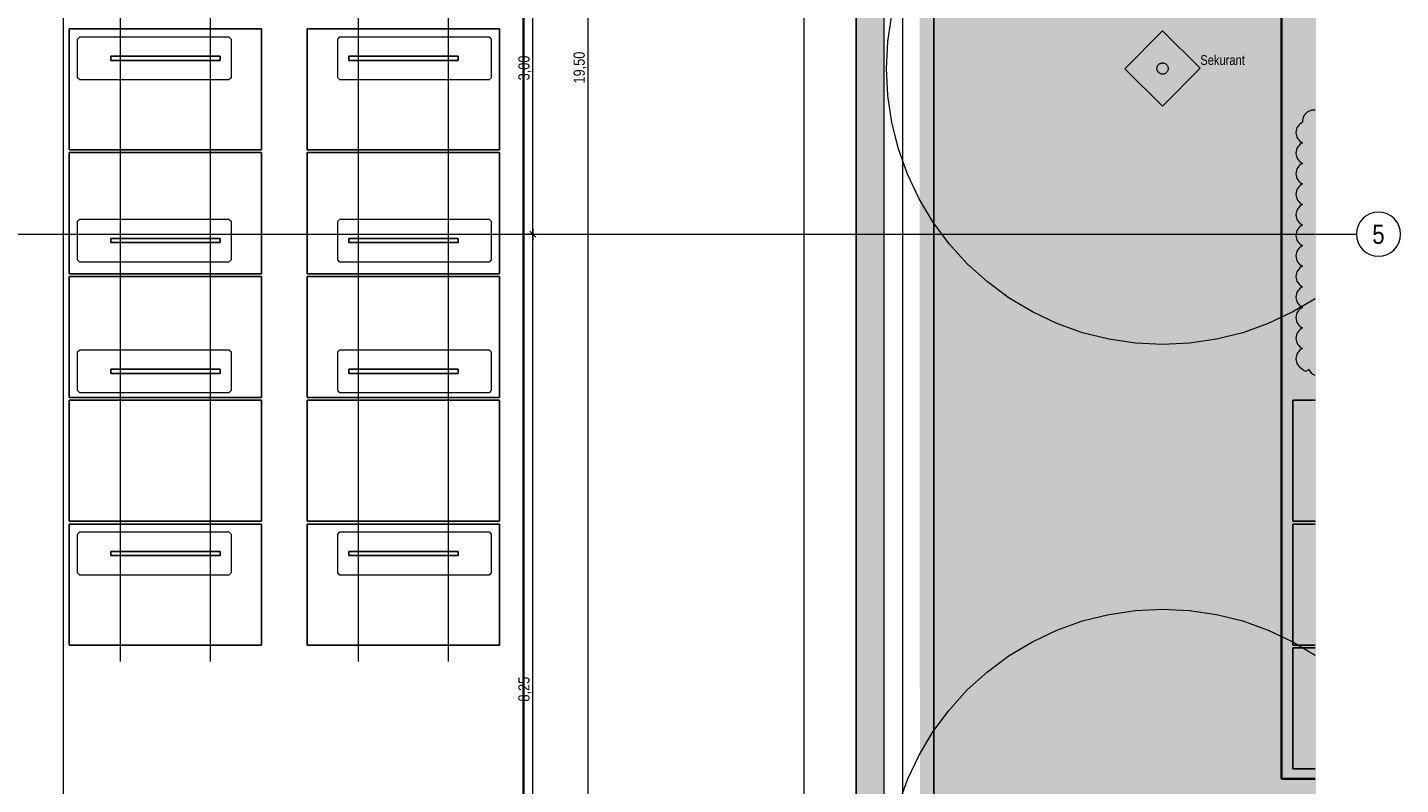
# Model space of a CAD drawing. Extents: x -720 to 300, y 62 to 1112.
# Tile 25 of 50: x -157 to 92, y 450 to 587. Entities that reach past the tile are written whole.
import ezdxf
from ezdxf.enums import TextEntityAlignment as Align
from ezdxf.lldxf.tags import DXFTag

# ---------------------------------------------------------------- set-up
doc = ezdxf.new("R2010")
doc.units = 0
doc.layers.get('0').update_dxf_attribs({"lineweight": 13})
for name, color, linetype, lineweight, true_color in [('30 -36 Dächer- 3 Dachbeläge', 9, 'Continuous', 15, 0x808080), ('30 -36 Dächer- 3 Dachbeläge Gründach', 9, 'Continuous', 9, 0x808080), ('70 -76 Bemaßung- 2 Allgemein', 9, 'Continuous', 5, 0x808080), ('70 -77 Revision- 2 Wolken', 7, 'Continuous', 18, 0x944cff), ('E_ST_Tragsystem', 7, 'Continuous', 18, 0x006666), ('iwb_Layout Achsbezeichung', 1, 'Continuous', 13, 0xff0000), ('iwb_Layout BA_Markierung', 7, 'Continuous', 9, 0xbadcdc), ('Modules', 7, 'Continuous', 25, 0xffa500)]:
    doc.layers.add(name, color=color, linetype=linetype, lineweight=lineweight, true_color=true_color)
for name, color, linetype, lineweight in [('30 -36 Dächer- 9 Sonstiges zur KG360', 7, 'grob-A06DNB30MF', 9), ('3_Solarbase', 7, 'Continuous', 25), ('70 -71 Achsen- 1 Gebäudeachsen', 7, 'STRICHPUNKT2-A06DNB31MF', 18), ('E_PV_Aufstellzone', 7, 'grob', 35)]:
    doc.layers.add(name, color=color, linetype=linetype, lineweight=lineweight)
doc.styles.get("Standard").update_dxf_attribs({"font": 'ARIALN.TTF'})
tags = doc.linetypes.add('grob', pattern=[14, 3, -8, 3]).pattern_tags.tags
tags[8:9] = [DXFTag(74, 4), DXFTag(75, 0), DXFTag(340, '0'), DXFTag(46, 0.0), DXFTag(50, 0.0), DXFTag(44, 0.0), DXFTag(45, 0.0)]
tags[6:7] = [DXFTag(74, 4), DXFTag(75, 0), DXFTag(340, '0'), DXFTag(46, 0.0), DXFTag(50, 0.0), DXFTag(44, 0.0), DXFTag(45, 0.0)]
tags[4:5] = [DXFTag(74, 4), DXFTag(75, 0), DXFTag(340, '0'), DXFTag(46, 0.0), DXFTag(50, 0.0), DXFTag(44, 0.0), DXFTag(45, 0.0)]
tags = doc.linetypes.add('grob-A06DNB30MF', pattern=[14, 3, -8, 3]).pattern_tags.tags
tags[8:9] = [DXFTag(74, 4), DXFTag(75, 0), DXFTag(340, '0'), DXFTag(46, 0.0), DXFTag(50, 0.0), DXFTag(44, 0.0), DXFTag(45, 0.0)]
tags[6:7] = [DXFTag(74, 4), DXFTag(75, 0), DXFTag(340, '0'), DXFTag(46, 0.0), DXFTag(50, 0.0), DXFTag(44, 0.0), DXFTag(45, 0.0)]
tags[4:5] = [DXFTag(74, 4), DXFTag(75, 0), DXFTag(340, '0'), DXFTag(46, 0.0), DXFTag(50, 0.0), DXFTag(44, 0.0), DXFTag(45, 0.0)]
tags = doc.linetypes.add('STRICHPUNKT2', pattern=[12.7, 6.35, -3.175, 0, -3.175]).pattern_tags.tags
tags[10:11] = [DXFTag(74, 4), DXFTag(75, 0), DXFTag(340, '0'), DXFTag(46, 0.0), DXFTag(50, 0.0), DXFTag(44, 0.0), DXFTag(45, 0.0)]
tags[8:9] = [DXFTag(74, 4), DXFTag(75, 0), DXFTag(340, '0'), DXFTag(46, 0.0), DXFTag(50, 0.0), DXFTag(44, 0.0), DXFTag(45, 0.0)]
tags[6:7] = [DXFTag(74, 4), DXFTag(75, 0), DXFTag(340, '0'), DXFTag(46, 0.0), DXFTag(50, 0.0), DXFTag(44, 0.0), DXFTag(45, 0.0)]
tags[4:5] = [DXFTag(74, 4), DXFTag(75, 0), DXFTag(340, '0'), DXFTag(46, 0.0), DXFTag(50, 0.0), DXFTag(44, 0.0), DXFTag(45, 0.0)]
tags = doc.linetypes.add('STRICHPUNKT2-A06DNB31MF', pattern=[12.7, 6.35, -3.175, 0, -3.175]).pattern_tags.tags
tags[10:11] = [DXFTag(74, 4), DXFTag(75, 0), DXFTag(340, '0'), DXFTag(46, 0.0), DXFTag(50, 0.0), DXFTag(44, 0.0), DXFTag(45, 0.0)]
tags[8:9] = [DXFTag(74, 4), DXFTag(75, 0), DXFTag(340, '0'), DXFTag(46, 0.0), DXFTag(50, 0.0), DXFTag(44, 0.0), DXFTag(45, 0.0)]
tags[6:7] = [DXFTag(74, 4), DXFTag(75, 0), DXFTag(340, '0'), DXFTag(46, 0.0), DXFTag(50, 0.0), DXFTag(44, 0.0), DXFTag(45, 0.0)]
tags[4:5] = [DXFTag(74, 4), DXFTag(75, 0), DXFTag(340, '0'), DXFTag(46, 0.0), DXFTag(50, 0.0), DXFTag(44, 0.0), DXFTag(45, 0.0)]

# ---------------------------------------------------------------- blocks, each defined once
blk = doc.blocks.new('Polygon-A06DNB2UMF')
at = {"color": 0, "linetype": 'ByBlock', "lineweight": -2, "ltscale": 0.13}
blk.add_solid([(4.85, 86.71), (4.69, 1083.81), (76.5, 86.52), (76.5, 1083.81)], dxfattribs=at)
blk = doc.blocks.new('Referenz-A06DNB32MF')
at = {"layer": '30 -36 Dächer- 3 Dachbeläge', "color": 0, "linetype": 'Continuous', "ltscale": 0.15}
for p, q in [((-6.75, 376.51), (-6.75, 783.31)), ((-1.75, 767.71), (-1.75, 381.51))]:
    blk.add_line(p, q, dxfattribs=at)
at = {"layer": '30 -36 Dächer- 3 Dachbeläge', "color": 0, "linetype": 'Continuous', "lineweight": 9, "ltscale": 0.13}
for p, q in [((-1.75, 778.31), (-1.75, 381.51)), ((7.35, 390.61), (7.35, 769.21))]:
    blk.add_line(p, q, dxfattribs=at)
at = {"layer": '30 -36 Dächer- 3 Dachbeläge', "color": 0, "lineweight": 9}
for p, q in [((-6.75, 764.11), (-6.75, 376.51)), ((-16.15, 223.71), (-16.15, 754.51))]:
    blk.add_line(p, q, dxfattribs=at)
at = {"layer": '30 -36 Dächer- 3 Dachbeläge', "color": 0, "linetype": 'Continuous', "lineweight": 0, "ltscale": 0.13}
for points in [[(-6.75, 783.31), (-1.75, 778.31), (-6.75, 376.51)], [(-1.75, 778.31), (-6.75, 376.51), (-1.75, 381.51)]]:
    blk.add_solid(points, dxfattribs=at)
at = {"layer": '30 -36 Dächer- 3 Dachbeläge Gründach', "color": 0, "linetype": 'Continuous', "ltscale": 0.13}
for p, q in [((7.35, 769.21), (7.35, 390.61)), ((-16.15, 376.51), (-16.15, 760.91))]:
    blk.add_line(p, q, dxfattribs=at)
at = {"layer": '30 -36 Dächer- 9 Sonstiges zur KG360', "color": 0, "linetype": 'grob-A06DNB30MF', "lineweight": 5, "ltscale": 0.13}
for p, q in [((-1.01, 584.81), (-0.29, 589.67)), ((-1.25, 579.91), (-1.01, 584.81)), ((-1.01, 575.01), (-1.25, 579.91)), ((-0.29, 570.16), (-1.01, 575.01)), ((0.9, 565.4), (-0.29, 570.16)), ((2.55, 560.78), (0.9, 565.4)), ((4.65, 556.34), (2.55, 560.78)), ((7.17, 552.13), (4.65, 556.34)), ((10.1, 548.19), (7.17, 552.13)), ((13.39, 544.56), (10.1, 548.19)), ((17.03, 541.26), (13.39, 544.56)), ((20.97, 538.34), (17.03, 541.26)), ((25.18, 535.82), (20.97, 538.34)), ((76.35, 538.23), (72.32, 535.82)), ((29.61, 533.72), (25.18, 535.82)), ((72.32, 535.82), (67.88, 533.72)), ((34.23, 532.07), (29.61, 533.72)), ((67.88, 533.72), (63.26, 532.07)), ((38.99, 530.87), (34.23, 532.07)), ((43.84, 530.15), (38.99, 530.87)), ((48.75, 529.91), (43.84, 530.15)), ((53.65, 530.15), (48.75, 529.91)), ((58.5, 530.87), (53.65, 530.15)), ((63.26, 532.07), (58.5, 530.87)), ((34.23, 479.86), (38.99, 481.05)), ((38.99, 481.05), (43.84, 481.77)), ((43.84, 481.77), (48.75, 482.01)), ((48.75, 482.01), (53.65, 481.77)), ((53.65, 481.77), (58.5, 481.05)), ((58.5, 481.05), (63.26, 479.86)), ((25.18, 476.11), (29.61, 478.21)), ((29.61, 478.21), (34.23, 479.86)), ((63.26, 479.86), (67.88, 478.21)), ((67.88, 478.21), (72.32, 476.11)), ((20.97, 473.59), (25.18, 476.11)), ((72.32, 476.11), (76.35, 473.69)), ((17.03, 470.66), (20.97, 473.59)), ((13.39, 467.37), (17.03, 470.66)), ((10.1, 463.73), (13.39, 467.37)), ((7.17, 459.79), (10.1, 463.73)), ((4.65, 455.58), (7.17, 459.79)), ((2.55, 451.15), (4.65, 455.58)), ((0.9, 446.53), (2.55, 451.15))]:
    blk.add_line(p, q, dxfattribs=at)
at = {"layer": '30 -36 Dächer- 9 Sonstiges zur KG360', "color": 0, "linetype": 'grob-A06DNB30MF', "ltscale": 0.13}
for p, q in [((41.92, 579.83), (48.75, 586.74)), ((48.75, 586.74), (55.57, 580)), ((48.75, 573.09), (41.92, 579.83)), ((55.57, 580), (48.75, 573.09))]:
    blk.add_line(p, q, dxfattribs=at)
at = {"layer": '30 -36 Dächer- 9 Sonstiges zur KG360', "color": 0, "linetype": 'Continuous', "ltscale": 0.13}
for p, q in [((47.73, 580), (47.75, 580.1)), ((47.73, 579.9), (47.73, 580)), ((47.74, 579.8), (47.73, 579.9)), ((47.75, 579.7), (47.74, 579.8)), ((47.75, 580.1), (47.77, 580.19)), ((47.78, 579.6), (47.75, 579.7)), ((47.77, 580.19), (47.8, 580.29)), ((47.81, 579.51), (47.78, 579.6)), ((47.8, 580.29), (47.84, 580.38)), ((47.86, 579.42), (47.81, 579.51)), ((47.84, 580.38), (47.89, 580.47)), ((47.91, 579.34), (47.86, 579.42)), ((47.89, 580.47), (47.95, 580.55)), ((47.97, 579.26), (47.91, 579.34)), ((47.95, 580.55), (48.02, 580.62)), ((48.02, 580.62), (48.09, 580.69)), ((48.09, 580.69), (48.17, 580.75)), ((48.17, 580.75), (48.26, 580.8)), ((48.26, 580.8), (48.35, 580.85)), ((48.35, 580.85), (48.44, 580.88)), ((48.44, 580.88), (48.54, 580.91)), ((48.54, 580.91), (48.63, 580.92)), ((48.63, 580.92), (48.73, 580.93)), ((48.73, 580.93), (48.83, 580.92)), ((48.83, 580.92), (48.93, 580.91)), ((48.93, 580.91), (49.03, 580.89)), ((49.03, 580.89), (49.12, 580.86)), ((49.12, 580.86), (49.21, 580.81)), ((49.21, 580.81), (49.3, 580.76)), ((49.3, 580.76), (49.38, 580.71)), ((49.38, 580.71), (49.46, 580.64)), ((49.46, 580.64), (49.52, 580.57)), ((49.52, 580.57), (49.58, 580.49)), ((49.6, 579.36), (49.54, 579.28)), ((49.58, 580.49), (49.64, 580.4)), ((49.65, 579.44), (49.6, 579.36)), ((49.64, 580.4), (49.68, 580.31)), ((49.69, 579.53), (49.65, 579.44)), ((49.68, 580.31), (49.71, 580.22)), ((49.72, 579.63), (49.69, 579.53)), ((49.71, 580.22), (49.74, 580.12)), ((49.74, 579.73), (49.72, 579.63)), ((49.74, 580.12), (49.76, 580.02)), ((49.76, 579.83), (49.74, 579.73)), ((49.76, 580.02), (49.76, 579.92)), ((49.76, 579.92), (49.76, 579.83)), ((48.04, 579.18), (47.97, 579.26)), ((48.11, 579.12), (48.04, 579.18)), ((48.19, 579.06), (48.11, 579.12)), ((48.28, 579.01), (48.19, 579.06)), ((48.37, 578.97), (48.28, 579.01)), ((48.46, 578.94), (48.37, 578.97)), ((48.56, 578.91), (48.46, 578.94)), ((48.66, 578.9), (48.56, 578.91)), ((48.76, 578.9), (48.66, 578.9)), ((48.86, 578.9), (48.76, 578.9)), ((48.96, 578.92), (48.86, 578.9)), ((49.05, 578.94), (48.96, 578.92)), ((49.15, 578.98), (49.05, 578.94)), ((49.24, 579.02), (49.15, 578.98)), ((49.32, 579.07), (49.24, 579.02)), ((49.4, 579.13), (49.32, 579.07)), ((49.47, 579.2), (49.4, 579.13)), ((49.54, 579.28), (49.47, 579.2))]:
    blk.add_line(p, q, dxfattribs=at)
at = {"layer": '70 -71 Achsen- 1 Gebäudeachsen', "color": 0, "linetype": 'STRICHPUNKT2-A06DNB31MF', "ltscale": 0.18}
for p, q in [((-150.35, 1084.85), (-150.35, 85.41)), ((1.65, 1084.85), (1.65, 85.41)), ((-682.36, 549.91), (76.35, 549.91))]:
    blk.add_line(p, q, dxfattribs=at)
at = {"layer": '70 -76 Bemaßung- 2 Allgemein', "color": 0, "linetype": 'Continuous', "ltscale": 0.13}
for p, q in [((-55.29, 385.97), (-55.29, 773.85)), ((-65.29, 550.97), (-65.29, 608.85)), ((-65.35, 549.91), (-66.29, 549.91)), ((-65.35, 549.91), (-66.29, 549.91)), ((-65.29, 548.91), (-65.29, 550.97)), ((-65.29, 550.91), (-65.29, 548.85)), ((-65.29, 385.97), (-65.29, 548.85))]:
    blk.add_line(p, q, dxfattribs=at)
at = {"layer": '70 -76 Bemaßung- 2 Allgemein', "color": 0, "linetype": 'Continuous', "lineweight": 20, "ltscale": 0.2}
for p, q in [((-64.76, 549.38), (-65.82, 550.44)), ((-65.82, 550.44), (-64.76, 549.38))]:
    blk.add_line(p, q, dxfattribs=at)
at = {"layer": '70 -77 Revision- 2 Wolken', "color": 0, "linetype": 'Continuous', "ltscale": 0.18}
for centre, major_axis, end_param in [((76.13, 570.36), (-0.97, 1.79), 1.159279), ((76.13, 570.36), (0.22, 2.02), 0.604317), ((74.92, 568.32), (-0.81, 1.86), 1.159279), ((74.92, 568.32), (-2.03, 0), 1.159279), ((74.92, 564.6), (-0.81, 1.86), 1.159279), ((74.92, 564.6), (-2.03, 0), 1.159279), ((74.92, 560.87), (-0.81, 1.86), 1.159279), ((74.92, 560.87), (-2.03, 0), 1.159279), ((74.92, 557.15), (-0.81, 1.86), 1.159279), ((74.92, 557.15), (-2.03, 0), 1.159279), ((74.92, 553.42), (-0.81, 1.86), 1.159279), ((74.92, 553.42), (-2.03, 0), 1.159279), ((74.92, 549.7), (-0.81, 1.86), 1.159279), ((74.92, 549.7), (-2.03, 0), 1.159279), ((74.92, 545.97), (-0.81, 1.86), 1.159279), ((74.92, 545.97), (-2.03, 0), 1.159279), ((74.92, 542.25), (-0.81, 1.86), 1.159279), ((74.92, 542.25), (-2.03, 0), 1.159279), ((74.92, 538.52), (-0.81, 1.86), 1.159279), ((74.92, 538.52), (-2.03, 0), 1.159279), ((74.92, 534.8), (-0.81, 1.86), 1.159279), ((74.92, 534.8), (-2.03, 0), 1.159279), ((74.92, 531.07), (-0.81, 1.86), 1.159279), ((74.92, 531.07), (-2.03, 0), 1.159279), ((74.92, 527.35), (-0.81, 1.86), 1.159279), ((74.92, 527.35), (-2.03, 0), 1.159279), ((74.66, 525.72), (-0.55, -0.23), 1.159279), ((74.66, 525.72), (-0.009, -0.596), 1.159279), ((77.07, 526.25), (-1.87, -0.78), 0.810281)]:
    blk.add_ellipse(centre, major_axis=major_axis, ratio=1, start_param=0, end_param=end_param, dxfattribs=at)
at = {"layer": '30 -36 Dächer- 9 Sonstiges zur KG360', "color": 0, "linetype": 'grob-A06DNB30MF', "ltscale": 0.13, "insert": (55.57, 582.33), "char_height": 1.7621, "attachment_point": 1}
blk.add_mtext('{\\fArial Narrow;Sekurant}', dxfattribs=at)
at = {"layer": '70 -76 Bemaßung- 2 Allgemein', "color": 0, "linetype": 'Continuous', "ltscale": 0.13, "char_height": 2.0138, "attachment_point": 1, "rotation": 90}
for s, insert in [('{\\fArial Narrow;3,00}', (-67.91, 577.77)), ('{\\fArial Narrow;19,50}', (-57.91, 577.2)), ('{\\fArial Narrow;8,25}', (-67.91, 465.26))]:
    blk.add_mtext(s, dxfattribs=dict(at, insert=insert))
blk = doc.blocks.new('Polygon-A06DNB34MF')
at = {"color": 0, "linetype": 'ByBlock', "lineweight": -2, "ltscale": 0.7}
blk.add_line((-66.98, 680.19), (-66.98, 253.13), dxfattribs=at)
blk = doc.blocks.new('Blockreferenz-A06DNB3QMF')
at = {"layer": 'Modules'}
for p, q in [((76.35, 474.99), (72.33, 474.99)), ((72.33, 474.99), (72.33, 453.07)), ((72.33, 453.07), (76.35, 453.07))]:
    blk.add_line(p, q, dxfattribs=at)
blk = doc.blocks.new('Blockreferenz-A06DNB3SMF')
at = {"layer": 'Modules'}
for p, q in [((76.35, 497.41), (72.33, 497.41)), ((72.33, 497.41), (72.33, 475.49)), ((72.33, 475.49), (76.35, 475.49))]:
    blk.add_line(p, q, dxfattribs=at)
blk = doc.blocks.new('Blockreferenz-A06DNB3UMF')
at = {"layer": 'Modules'}
for p, q in [((76.35, 519.83), (72.33, 519.83)), ((72.33, 519.83), (72.33, 497.91)), ((72.33, 497.91), (76.35, 497.91))]:
    blk.add_line(p, q, dxfattribs=at)
blk = doc.blocks.new('Blockreferenz-A06DNBHCMF')
at = {"layer": '3_Solarbase', "color": 0}
for p, q in [((-121.93, 582.14), (-141.73, 582.14)), ((-141.73, 582.14), (-141.73, 581.38)), ((-121.93, 581.38), (-121.93, 582.14)), ((-141.73, 581.38), (-121.93, 581.38))]:
    blk.add_line(p, q, dxfattribs=at)
blk = doc.blocks.new('Blockreferenz-A06DNBI0MF')
at = {"layer": '3_Solarbase', "color": 0}
for p, q in [((-121.93, 582.14), (-141.73, 582.14)), ((-141.73, 582.14), (-141.73, 581.38)), ((-121.93, 581.38), (-121.93, 582.14)), ((-141.73, 581.38), (-121.93, 581.38))]:
    blk.add_line(p, q, dxfattribs=at)
blk = doc.blocks.new('Blockreferenz-A06DNBI4MF')
at = {"layer": '3_Solarbase', "color": 0}
for p, q in [((-121.93, 549.14), (-141.73, 549.14)), ((-141.73, 549.14), (-141.73, 548.38)), ((-141.73, 548.38), (-121.93, 548.38)), ((-121.93, 548.38), (-121.93, 549.14))]:
    blk.add_line(p, q, dxfattribs=at)
blk = doc.blocks.new('Blockreferenz-A06DNBISMF')
at = {"layer": 'Modules'}
for p, q in [((-114.4, 564.68), (-149.26, 564.68)), ((-149.26, 564.68), (-149.26, 542.76)), ((-114.4, 542.76), (-114.4, 564.68)), ((-149.26, 542.76), (-114.4, 542.76))]:
    blk.add_line(p, q, dxfattribs=at)
blk = doc.blocks.new('Blockreferenz-A06DNBKEMF')
at = {"color": 96, "lineweight": -2, "true_color": 0x008000}
for p, q in [((-147.72, 552.26), (-147.32, 552.66)), ((-147.72, 545.26), (-147.72, 552.26)), ((-147.32, 552.66), (-120.32, 552.66)), ((-120.32, 552.66), (-119.92, 552.26)), ((-119.92, 552.26), (-119.92, 545.26)), ((-147.32, 544.86), (-147.72, 545.26)), ((-120.32, 544.86), (-147.32, 544.86)), ((-119.92, 545.26), (-120.32, 544.86))]:
    blk.add_line(p, q, dxfattribs=at)
blk = doc.blocks.new('Blockreferenz-A06DNBKKMF')
at = {"color": 96, "lineweight": -2, "true_color": 0x008000}
for p, q in [((-147.72, 585.26), (-147.32, 585.66)), ((-147.72, 578.26), (-147.72, 585.26)), ((-147.32, 585.66), (-120.32, 585.66)), ((-120.32, 585.66), (-119.92, 585.26)), ((-119.92, 585.26), (-119.92, 578.26)), ((-147.32, 577.86), (-147.72, 578.26)), ((-120.32, 577.86), (-147.32, 577.86)), ((-119.92, 578.26), (-120.32, 577.86))]:
    blk.add_line(p, q, dxfattribs=at)
blk = doc.blocks.new('Blockreferenz-A06DNBL2MF')
at = {"layer": 'Modules'}
for p, q in [((-114.4, 587.1), (-149.26, 587.1)), ((-149.26, 587.1), (-149.26, 565.18)), ((-114.4, 565.18), (-114.4, 587.1)), ((-149.26, 565.18), (-114.4, 565.18))]:
    blk.add_line(p, q, dxfattribs=at)
blk = doc.blocks.new('Blockreferenz-A06DNBLQMF')
at = {"layer": '3_Solarbase', "color": 0}
for p, q in [((-121.93, 549.14), (-141.73, 549.14)), ((-141.73, 549.14), (-141.73, 548.38)), ((-141.73, 548.38), (-121.93, 548.38)), ((-121.93, 548.38), (-121.93, 549.14))]:
    blk.add_line(p, q, dxfattribs=at)
blk = doc.blocks.new('Blockreferenz-A06DNBLWMF')
at = {"layer": '3_Solarbase', "color": 0}
for p, q in [((-78.83, 549.14), (-98.63, 549.14)), ((-98.63, 549.14), (-98.63, 548.38)), ((-98.63, 548.38), (-78.83, 548.38)), ((-78.83, 548.38), (-78.83, 549.14))]:
    blk.add_line(p, q, dxfattribs=at)
blk = doc.blocks.new('Blockreferenz-A06DNBM0MF')
at = {"layer": '3_Solarbase', "color": 0}
for p, q in [((-78.83, 582.14), (-98.63, 582.14)), ((-98.63, 582.14), (-98.63, 581.38)), ((-78.83, 581.38), (-78.83, 582.14)), ((-98.63, 581.38), (-78.83, 581.38))]:
    blk.add_line(p, q, dxfattribs=at)
blk = doc.blocks.new('Blockreferenz-A06DNBM4MF')
at = {"layer": '3_Solarbase', "color": 0}
for p, q in [((-78.83, 549.14), (-98.63, 549.14)), ((-98.63, 549.14), (-98.63, 548.38)), ((-98.63, 548.38), (-78.83, 548.38)), ((-78.83, 548.38), (-78.83, 549.14))]:
    blk.add_line(p, q, dxfattribs=at)
blk = doc.blocks.new('Blockreferenz-A06DNBMAMF')
at = {"layer": 'Modules'}
for p, q in [((-71.3, 564.68), (-106.16, 564.68)), ((-106.16, 564.68), (-106.16, 542.76)), ((-71.3, 542.76), (-71.3, 564.68)), ((-106.16, 542.76), (-71.3, 542.76))]:
    blk.add_line(p, q, dxfattribs=at)
blk = doc.blocks.new('Blockreferenz-A06DNBMGMF')
at = {"color": 96, "lineweight": -2, "true_color": 0x008000}
for p, q in [((-100.62, 552.26), (-100.22, 552.66)), ((-100.62, 545.26), (-100.62, 552.26)), ((-100.22, 552.66), (-73.22, 552.66)), ((-73.22, 552.66), (-72.82, 552.26)), ((-72.82, 552.26), (-72.82, 545.26)), ((-100.22, 544.86), (-100.62, 545.26)), ((-73.22, 544.86), (-100.22, 544.86)), ((-72.82, 545.26), (-73.22, 544.86))]:
    blk.add_line(p, q, dxfattribs=at)
blk = doc.blocks.new('Blockreferenz-A06DNBMOMF')
at = {"layer": 'Modules'}
for p, q in [((-71.3, 587.1), (-106.16, 587.1)), ((-106.16, 587.1), (-106.16, 565.18)), ((-71.3, 565.18), (-71.3, 587.1)), ((-106.16, 565.18), (-71.3, 565.18))]:
    blk.add_line(p, q, dxfattribs=at)
blk = doc.blocks.new('Blockreferenz-A06DNBMUMF')
at = {"color": 96, "lineweight": -2, "true_color": 0x008000}
for p, q in [((-100.62, 585.26), (-100.22, 585.66)), ((-100.62, 578.26), (-100.62, 585.26)), ((-100.22, 585.66), (-73.22, 585.66)), ((-73.22, 585.66), (-72.82, 585.26)), ((-72.82, 585.26), (-72.82, 578.26)), ((-100.22, 577.86), (-100.62, 578.26)), ((-73.22, 577.86), (-100.22, 577.86)), ((-72.82, 578.26), (-73.22, 577.86))]:
    blk.add_line(p, q, dxfattribs=at)
blk = doc.blocks.new('Blockreferenz-A06DNBMYMF')
at = {"layer": '3_Solarbase', "color": 0}
for p, q in [((-78.83, 582.14), (-98.63, 582.14)), ((-98.63, 582.14), (-98.63, 581.38)), ((-78.83, 581.38), (-78.83, 582.14)), ((-98.63, 581.38), (-78.83, 581.38))]:
    blk.add_line(p, q, dxfattribs=at)
blk = doc.blocks.new('Blockreferenz-A06DNBN8MF')
at = {"layer": '3_Solarbase', "color": 0}
for p, q in [((-121.93, 492.46), (-141.73, 492.46)), ((-141.73, 492.46), (-141.73, 491.7)), ((-121.93, 491.7), (-121.93, 492.46)), ((-141.73, 491.7), (-121.93, 491.7))]:
    blk.add_line(p, q, dxfattribs=at)
blk = doc.blocks.new('Blockreferenz-A06DNBNGMF')
at = {"layer": '3_Solarbase', "color": 0}
for p, q in [((-121.93, 492.46), (-141.73, 492.46)), ((-141.73, 492.46), (-141.73, 491.7)), ((-121.93, 491.7), (-121.93, 492.46)), ((-141.73, 491.7), (-121.93, 491.7))]:
    blk.add_line(p, q, dxfattribs=at)
blk = doc.blocks.new('Blockreferenz-A06DNBNIMF')
at = {"layer": '3_Solarbase', "color": 0}
for p, q in [((-121.93, 525.46), (-141.73, 525.46)), ((-141.73, 525.46), (-141.73, 524.7)), ((-141.73, 524.7), (-121.93, 524.7)), ((-121.93, 524.7), (-121.93, 525.46))]:
    blk.add_line(p, q, dxfattribs=at)
blk = doc.blocks.new('Blockreferenz-A06DNBNOMF')
at = {"layer": 'Modules'}
for p, q in [((-114.4, 542.26), (-149.26, 542.26)), ((-149.26, 542.26), (-149.26, 520.34)), ((-114.4, 520.34), (-114.4, 542.26)), ((-149.26, 520.34), (-114.4, 520.34))]:
    blk.add_line(p, q, dxfattribs=at)
blk = doc.blocks.new('Blockreferenz-A06DNBOAMF')
at = {"color": 96, "lineweight": -2, "true_color": 0x008000}
for p, q in [((-147.72, 495.58), (-147.32, 495.98)), ((-147.72, 488.58), (-147.72, 495.58)), ((-147.32, 495.98), (-120.32, 495.98)), ((-120.32, 495.98), (-119.92, 495.58)), ((-119.92, 495.58), (-119.92, 488.58)), ((-147.32, 488.18), (-147.72, 488.58)), ((-120.32, 488.18), (-147.32, 488.18)), ((-119.92, 488.58), (-120.32, 488.18))]:
    blk.add_line(p, q, dxfattribs=at)
blk = doc.blocks.new('Blockreferenz-A06DNBOEMF')
at = {"color": 96, "lineweight": -2, "true_color": 0x008000}
for p, q in [((-147.72, 528.58), (-147.32, 528.98)), ((-147.72, 521.58), (-147.72, 528.58)), ((-147.32, 528.98), (-120.32, 528.98)), ((-120.32, 528.98), (-119.92, 528.58)), ((-119.92, 528.58), (-119.92, 521.58)), ((-147.32, 521.18), (-147.72, 521.58)), ((-120.32, 521.18), (-147.32, 521.18)), ((-119.92, 521.58), (-120.32, 521.18))]:
    blk.add_line(p, q, dxfattribs=at)
blk = doc.blocks.new('Blockreferenz-A06DNBOMMF')
at = {"layer": 'Modules'}
for p, q in [((-114.4, 497.42), (-149.26, 497.42)), ((-149.26, 497.42), (-149.26, 475.5)), ((-114.4, 475.5), (-114.4, 497.42)), ((-149.26, 475.5), (-114.4, 475.5))]:
    blk.add_line(p, q, dxfattribs=at)
blk = doc.blocks.new('Blockreferenz-A06DNBOOMF')
at = {"layer": 'Modules'}
for p, q in [((-114.4, 519.84), (-149.26, 519.84)), ((-149.26, 519.84), (-149.26, 497.92)), ((-114.4, 497.92), (-114.4, 519.84)), ((-149.26, 497.92), (-114.4, 497.92))]:
    blk.add_line(p, q, dxfattribs=at)
blk = doc.blocks.new('Blockreferenz-A06DNBOUMF')
at = {"layer": '3_Solarbase', "color": 0}
for p, q in [((-121.93, 525.46), (-141.73, 525.46)), ((-141.73, 525.46), (-141.73, 524.7)), ((-141.73, 524.7), (-121.93, 524.7)), ((-121.93, 524.7), (-121.93, 525.46))]:
    blk.add_line(p, q, dxfattribs=at)
blk = doc.blocks.new('Blockreferenz-A06DNBP0MF')
at = {"layer": '3_Solarbase', "color": 0}
for p, q in [((-78.83, 525.46), (-98.63, 525.46)), ((-98.63, 525.46), (-98.63, 524.7)), ((-98.63, 524.7), (-78.83, 524.7)), ((-78.83, 524.7), (-78.83, 525.46))]:
    blk.add_line(p, q, dxfattribs=at)
blk = doc.blocks.new('Blockreferenz-A06DNBP2MF')
at = {"layer": '3_Solarbase', "color": 0}
for p, q in [((-78.83, 492.46), (-98.63, 492.46)), ((-98.63, 492.46), (-98.63, 491.7)), ((-78.83, 491.7), (-78.83, 492.46)), ((-98.63, 491.7), (-78.83, 491.7))]:
    blk.add_line(p, q, dxfattribs=at)
blk = doc.blocks.new('Blockreferenz-A06DNBP4MF')
at = {"layer": '3_Solarbase', "color": 0}
for p, q in [((-78.83, 525.46), (-98.63, 525.46)), ((-98.63, 525.46), (-98.63, 524.7)), ((-98.63, 524.7), (-78.83, 524.7)), ((-78.83, 524.7), (-78.83, 525.46))]:
    blk.add_line(p, q, dxfattribs=at)
blk = doc.blocks.new('Blockreferenz-A06DNBP6MF')
at = {"color": 96, "lineweight": -2, "true_color": 0x008000}
for p, q in [((-100.62, 528.58), (-100.22, 528.98)), ((-100.62, 521.58), (-100.62, 528.58)), ((-100.22, 528.98), (-73.22, 528.98)), ((-73.22, 528.98), (-72.82, 528.58)), ((-72.82, 528.58), (-72.82, 521.58)), ((-100.22, 521.18), (-100.62, 521.58)), ((-73.22, 521.18), (-100.22, 521.18)), ((-72.82, 521.58), (-73.22, 521.18))]:
    blk.add_line(p, q, dxfattribs=at)
blk = doc.blocks.new('Blockreferenz-A06DNBP8MF')
at = {"layer": 'Modules'}
for p, q in [((-71.3, 497.42), (-106.16, 497.42)), ((-106.16, 497.42), (-106.16, 475.5)), ((-71.3, 475.5), (-71.3, 497.42)), ((-106.16, 475.5), (-71.3, 475.5))]:
    blk.add_line(p, q, dxfattribs=at)
blk = doc.blocks.new('Blockreferenz-A06DNBPAMF')
at = {"layer": 'Modules'}
for p, q in [((-71.3, 519.84), (-106.16, 519.84)), ((-106.16, 519.84), (-106.16, 497.92)), ((-71.3, 497.92), (-71.3, 519.84)), ((-106.16, 497.92), (-71.3, 497.92))]:
    blk.add_line(p, q, dxfattribs=at)
blk = doc.blocks.new('Blockreferenz-A06DNBPCMF')
at = {"layer": 'Modules'}
for p, q in [((-71.3, 542.26), (-106.16, 542.26)), ((-106.16, 542.26), (-106.16, 520.34)), ((-71.3, 520.34), (-71.3, 542.26)), ((-106.16, 520.34), (-71.3, 520.34))]:
    blk.add_line(p, q, dxfattribs=at)
blk = doc.blocks.new('Blockreferenz-A06DNBPEMF')
at = {"color": 96, "lineweight": -2, "true_color": 0x008000}
for p, q in [((-100.62, 495.58), (-100.22, 495.98)), ((-100.62, 488.58), (-100.62, 495.58)), ((-100.22, 495.98), (-73.22, 495.98)), ((-73.22, 495.98), (-72.82, 495.58)), ((-72.82, 495.58), (-72.82, 488.58)), ((-100.22, 488.18), (-100.62, 488.58)), ((-73.22, 488.18), (-100.22, 488.18)), ((-72.82, 488.58), (-73.22, 488.18))]:
    blk.add_line(p, q, dxfattribs=at)
blk = doc.blocks.new('Blockreferenz-A06DNBPGMF')
at = {"layer": '3_Solarbase', "color": 0}
for p, q in [((-78.83, 492.46), (-98.63, 492.46)), ((-98.63, 492.46), (-98.63, 491.7)), ((-78.83, 491.7), (-78.83, 492.46)), ((-98.63, 491.7), (-78.83, 491.7))]:
    blk.add_line(p, q, dxfattribs=at)
blk = doc.blocks.new('Polygon-A06DNC7MMF')
at = {"color": 0, "linetype": 'ByBlock', "lineweight": -2, "ltscale": 0.7}
for p, q in [((70.26, 451.27), (70.26, 707.54)), ((70.26, 707.54), (76.35, 707.54)), ((76.35, 451.27), (70.26, 451.27))]:
    blk.add_line(p, q, dxfattribs=at)

msp = doc.modelspace()

# ---------------------------------------------------------------- linework, layer by layer
at = {"layer": 'E_ST_Tragsystem', "color": 1, "ltscale": 0.18, "true_color": 0xff0000}
for p, q in [((-139.98, 540.76), (-139.98, 636.76)), ((-123.67, 540.76), (-123.67, 636.76)), ((-96.88, 540.76), (-96.88, 636.76)), ((-80.57, 540.76), (-80.57, 636.76)), ((-139.98, 472.49), (-139.98, 568.49)), ((-123.67, 472.49), (-123.67, 568.49)), ((-96.88, 472.49), (-96.88, 568.49)), ((-80.57, 472.49), (-80.57, 568.49))]:
    msp.add_line(p, q, dxfattribs=at)
at = {"layer": 'iwb_Layout Achsbezeichung', "linetype": 'STRICHPUNKT2', "lineweight": 13, "ltscale": 0.39}
msp.add_line((76.5, 549.91), (83.84, 549.91), dxfattribs=at)
at = {"layer": 'iwb_Layout Achsbezeichung', "ltscale": 0.39, "extrusion": (0, 0, -1)}
msp.add_circle((-87.84, 549.91), 4, dxfattribs=at)

# ---------------------------------------------------------------- block references
at = {"color": 8, "lineweight": 13, "ltscale": 0.13, "true_color": 0x808080}
msp.add_blockref('Referenz-A06DNB32MF', (0, 0), dxfattribs=at)
at = {"layer": 'E_PV_Aufstellzone', "ltscale": 0.7}
for name in ['Polygon-A06DNC7MMF', 'Polygon-A06DNB34MF']:
    msp.add_blockref(name, (0, 0), dxfattribs=at)
at = {"layer": 'E_ST_Tragsystem', "color": 7, "ltscale": 0.18, "true_color": 0xffffff}
for name in ['Blockreferenz-A06DNBL2MF', 'Blockreferenz-A06DNBMOMF', 'Blockreferenz-A06DNBISMF', 'Blockreferenz-A06DNBMAMF', 'Blockreferenz-A06DNBNOMF', 'Blockreferenz-A06DNBPCMF', 'Blockreferenz-A06DNBOOMF', 'Blockreferenz-A06DNBPAMF', 'Blockreferenz-A06DNB3UMF', 'Blockreferenz-A06DNBOMMF', 'Blockreferenz-A06DNBP8MF', 'Blockreferenz-A06DNB3QMF']:
    msp.add_blockref(name, (0, 0), dxfattribs=at)
at = {"layer": 'E_ST_Tragsystem', "color": 0, "ltscale": 0.18}
for name in ['Blockreferenz-A06DNBKKMF', 'Blockreferenz-A06DNBMUMF', 'Blockreferenz-A06DNBKEMF', 'Blockreferenz-A06DNBMGMF', 'Blockreferenz-A06DNBOEMF', 'Blockreferenz-A06DNBP6MF', 'Blockreferenz-A06DNB3SMF', 'Blockreferenz-A06DNBOAMF', 'Blockreferenz-A06DNBPEMF']:
    msp.add_blockref(name, (0, 0), dxfattribs=at)
at = {"layer": 'E_ST_Tragsystem', "color": 5, "ltscale": 0.18, "true_color": 0x0000ff}
for name in ['Blockreferenz-A06DNBHCMF', 'Blockreferenz-A06DNBI0MF', 'Blockreferenz-A06DNBM0MF', 'Blockreferenz-A06DNBMYMF', 'Blockreferenz-A06DNBI4MF', 'Blockreferenz-A06DNBLQMF', 'Blockreferenz-A06DNBLWMF', 'Blockreferenz-A06DNBM4MF', 'Blockreferenz-A06DNBNIMF', 'Blockreferenz-A06DNBOUMF', 'Blockreferenz-A06DNBP0MF', 'Blockreferenz-A06DNBP4MF', 'Blockreferenz-A06DNBN8MF', 'Blockreferenz-A06DNBNGMF', 'Blockreferenz-A06DNBP2MF', 'Blockreferenz-A06DNBPGMF']:
    msp.add_blockref(name, (0, 0), dxfattribs=at)
at = {"layer": 'iwb_Layout BA_Markierung', "ltscale": 0.13}
msp.add_blockref('Polygon-A06DNB2UMF', (0, 0), dxfattribs=at)

# ---------------------------------------------------------------- texts
at = {"layer": 'iwb_Layout Achsbezeichung', "ltscale": 0.39}
msp.add_text('5', height=3.5, dxfattribs=at).set_placement((87.84, 549.91), align=Align.MIDDLE_CENTER)

doc.saveas('drawing.dxf')
